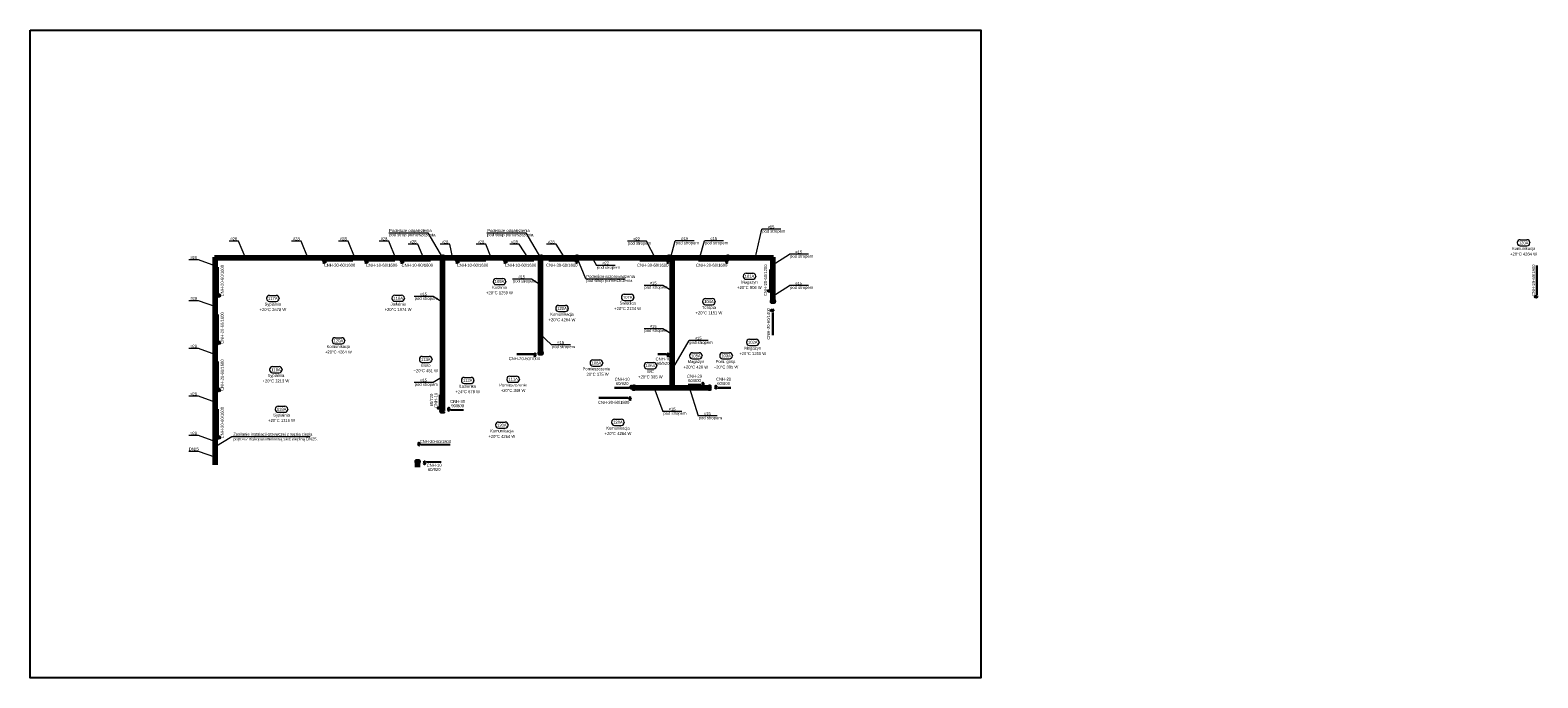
# Model space of a CAD drawing. Header units: millimetres. Extents: x -13172 to 86547, y 20 to 116183.
# Tile 21 of 52: x 35435 to 44545, y 48815 to 52730. Entities that reach past the tile are written whole.
import ezdxf
from ezdxf.enums import TextEntityAlignment as Align

# ---------------------------------------------------------------- set-up
doc = ezdxf.new("R2010")
doc.units = ezdxf.units.MM
doc.header["$LTSCALE"] = 0.7
doc.linetypes.add('CIEPLA', pattern=[5.7625, 3.175, -2.5875])
doc.layers.add('0000_NIEDRUK', color=3, linetype='Continuous', lineweight=25, plot=False)
for name, color, linetype, lineweight in [('____________co_armatura', 7, 'Continuous', 30), ('____________co_grzejniki', 1, 'Continuous', 50), ('____________co_odnośniki', 7, 'Continuous', 15), ('____________co_rury_powrót', 5, 'CIEPLA', 60), ('____________co_rury_zasilanie', 1, 'Continuous', 60), ('ETYKIETY_GRZEJNIKOW', 7, 'Continuous', 18), ('ETYKIETY_POMIESZCZEN', 7, 'Continuous', 18), ('ETYKIETY_PRZEWODOW', 7, 'Continuous', 18)]:
    doc.layers.add(name, color=color, linetype=linetype, lineweight=lineweight)
doc.styles.add('arial', font='arial.ttf', dxfattribs={"width": 0.9})

# ---------------------------------------------------------------- blocks, each defined once
blk = doc.blocks.new('glowica')
at = {"layer": '____________co_armatura'}
for p, q in [((-3, 13), (-6, 10)), ((-6, 10), (-4, 0)), ((-6, 10), (6, 10)), ((-3, 13), (3, 13)), ((6, 10), (3, 13)), ((6, 10), (4, 0))]:
    blk.add_line(p, q, dxfattribs=at)

msp = doc.modelspace()

# ---------------------------------------------------------------- hatches: boundary and pattern name
at = {"layer": '____________co_armatura'}
h = msp.add_hatch(color=256, dxfattribs=at)
edge = h.paths.add_edge_path()
edge.add_arc((37209.664, 51336.033), 4.437, 0, 360)
h = msp.add_hatch(color=256, dxfattribs=at)
edge = h.paths.add_edge_path()
edge.add_arc((37464.181, 51336.033), 4.437, 0, 360)
h = msp.add_hatch(color=256, dxfattribs=at)
edge = h.paths.add_edge_path()
edge.add_arc((37679.6, 51336.033), 4.437, 0, 360)
h = msp.add_hatch(color=256, dxfattribs=at)
edge = h.paths.add_edge_path()
edge.add_arc((38013.664, 51336.033), 4.437, 0, 360)
h = msp.add_hatch(color=256, dxfattribs=at)
edge = h.paths.add_edge_path()
edge.add_arc((38303.664, 51336.033), 4.437, 0, 360)
h = msp.add_hatch(color=256, dxfattribs=at)
edge = h.paths.add_edge_path()
edge.add_arc((38736.868, 51336.033), 4.437, 0, 360)
h = msp.add_hatch(color=256, dxfattribs=at)
edge = h.paths.add_edge_path()
edge.add_arc((39287.945, 51336.033), 4.437, 0, 360)
h = msp.add_hatch(color=256, dxfattribs=at)
edge = h.paths.add_edge_path()
edge.add_arc((39643.945, 51336.033), 4.437, 0, 360)
h = msp.add_hatch(color=256, dxfattribs=at)
edge = h.paths.add_edge_path()
edge.add_arc((36570.164, 51123.533), 4.437, 90, 450)
h = msp.add_hatch(color=256, dxfattribs=at)
edge = h.paths.add_edge_path()
edge.add_arc((39905.653, 51153.251), 4.437, 270, 630)
h = msp.add_hatch(color=256, dxfattribs=at)
edge = h.paths.add_edge_path()
edge.add_arc((44538.3, 51118.116), 4.437, 270, 630)
h = msp.add_hatch(color=256, dxfattribs=at)
edge = h.paths.add_edge_path()
edge.add_arc((39922.488, 51035.814), 4.437, -270, 90, ccw=False)
h = msp.add_hatch(color=256, dxfattribs=at)
edge = h.paths.add_edge_path()
edge.add_arc((36570.164, 50837.533), 4.437, 90, 450)
h = msp.add_hatch(color=256, dxfattribs=at)
edge = h.paths.add_edge_path()
edge.add_arc((38485.096, 50771.154), 4.437, 0, 360)
h = msp.add_hatch(color=256, dxfattribs=at)
edge = h.paths.add_edge_path()
edge.add_arc((39289.028, 50770.888), 4.437, -180, 180, ccw=False)
h = msp.add_hatch(color=256, dxfattribs=at)
edge = h.paths.add_edge_path()
edge.add_arc((39065.753, 50567.357), 4.437, 0, 360, ccw=False)
h = msp.add_hatch(color=256, dxfattribs=at)
edge = h.paths.add_edge_path()
edge.add_arc((39499.935, 50585.543), 4.437, 0, 360, ccw=False)
h = msp.add_hatch(color=256, dxfattribs=at)
edge = h.paths.add_edge_path()
edge.add_arc((39578.652, 50567.357), 4.437, 0, 360, ccw=False)
h = msp.add_hatch(color=256, dxfattribs=at)
edge = h.paths.add_edge_path()
edge.add_arc((36570.164, 50552.505), 4.437, 90, 450)
h = msp.add_hatch(color=256, dxfattribs=at)
edge = h.paths.add_edge_path()
edge.add_arc((39059.833, 50507.154), 4.437, 0, 360)
h = msp.add_hatch(color=256, dxfattribs=at)
edge = h.paths.add_edge_path()
edge.add_arc((37910.147, 50445.26), 4.437, -270, 90, ccw=False)
h = msp.add_hatch(color=256, dxfattribs=at)
edge = h.paths.add_edge_path()
edge.add_arc((37964.122, 50433.384), 4.437, 0, 360, ccw=False)
h = msp.add_hatch(color=256, dxfattribs=at)
edge = h.paths.add_edge_path()
edge.add_arc((36570.164, 50265.533), 4.437, 90, 450)
h = msp.add_hatch(color=256, dxfattribs=at)
edge = h.paths.add_edge_path()
edge.add_arc((37783.763, 50223.691), 4.437, 180, 540)
h = msp.add_hatch(color=256, dxfattribs=at)
edge = h.paths.add_edge_path()
edge.add_arc((37818.265, 50118.97), 4.437, 0, 360)
at = {"layer": '____________co_rury_powrót', "linetype": 'Continuous'}
for points in [[(37918.164, 51350.033, 1), (37926.164, 51350.033, 1)], [(38511.164, 51350.033, 1), (38519.164, 51350.033, 1)], [(38735.306, 51350.033, 1), (38743.306, 51350.033, 1)], [(39290.577, 51350.033, 1), (39298.577, 51350.033, 1)], [(39646.577, 51350.033, 1), (39654.577, 51350.033, 1)], [(39915.164, 51089.882, 1), (39923.164, 51089.882, 1)], [(38511.164, 50778.03, 1), (38519.164, 50778.03, 1)], [(39306.164, 50769.089, 1), (39314.164, 50769.089, 1)], [(39079.173, 50564.033, 1), (39087.173, 50564.033, 1)], [(39535.734, 50564.033, 1), (39543.734, 50564.033, 1)], [(37918.164, 50427.03, 1), (37926.164, 50427.03, 1)], [(37780.164, 50126.033, 1), (37780.164, 50118.033, 1)]]:
    msp.add_hatch(color=256, dxfattribs=at).paths.add_polyline_path(points)
at = {"layer": '____________co_rury_zasilanie', "linetype": 'Continuous'}
for points in [[(37926.164, 51358.033, 1), (37934.164, 51358.033, 1)], [(38519.164, 51358.033, 1), (38527.164, 51358.033, 1)], [(38735.306, 51358.033, 1), (38743.306, 51358.033, 1)], [(39290.577, 51358.033, 1), (39298.577, 51358.033, 1)], [(39646.577, 51358.033, 1), (39654.577, 51358.033, 1)], [(39923.164, 51089.884, 1), (39931.164, 51089.884, 1)], [(38519.164, 50778.033, 1), (38527.164, 50778.033, 1)], [(39314.164, 50777.089, 1), (39322.164, 50777.089, 1)], [(39079.173, 50572.033, 1), (39087.173, 50572.033, 1)], [(39535.734, 50572.033, 1), (39543.734, 50572.033, 1)], [(37926.164, 50427.033, 1), (37934.164, 50427.033, 1)], [(37772.164, 50126.033, 1), (37772.164, 50118.033, 1)]]:
    msp.add_hatch(color=256, dxfattribs=at).paths.add_polyline_path(points)

# ---------------------------------------------------------------- linework, layer by layer
at = {"layer": '0000_NIEDRUK'}
msp.add_lwpolyline([(35434.849, 52729.532), (41178.648, 52729.532), (41178.648, 48814.894), (35434.849, 48814.894)], close=True, dxfattribs=at)
at = {"layer": '____________co_armatura'}
for centre in [(37209.664, 51336.033), (37464.181, 51336.033), (37679.6, 51336.033), (38013.664, 51336.033), (38303.664, 51336.033), (38736.868, 51336.033), (39287.945, 51336.033), (39643.945, 51336.033), (36570.164, 51123.533), (39905.653, 51153.251), (44538.3, 51118.116), (39922.488, 51035.814), (36570.164, 50837.533), (38485.096, 50771.154), (39289.028, 50770.888), (39065.753, 50567.357), (39499.935, 50585.543), (39578.652, 50567.357), (36570.164, 50552.505), (39059.833, 50507.154), (37910.147, 50445.26), (37964.122, 50433.384), (36570.164, 50265.533), (37783.763, 50223.691), (37818.265, 50118.97)]:
    msp.add_circle(centre, 4.437, dxfattribs=at)
at = {"layer": '____________co_grzejniki', "const_width": 13}
for points in [[(36570.164, 51138.533), (36570.164, 51298.533)], [(37224.664, 51336.033), (37384.664, 51336.033)], [(37479.181, 51336.033), (37639.181, 51336.033)], [(37694.6, 51336.033), (37854.6, 51336.033)], [(38028.664, 51336.033), (38188.664, 51336.033)], [(38318.664, 51336.033), (38478.664, 51336.033)], [(38567.664, 51336.033), (38727.664, 51336.033)], [(39117.164, 51336.033), (39277.164, 51336.033)], [(39473.164, 51336.033), (39633.164, 51336.033)], [(39905.653, 51284.033), (39905.653, 51164.033)], [(44538.3, 51127.871), (44538.3, 51307.871)], [(36570.164, 50852.533), (36570.164, 51012.533)], [(39922.488, 51025.033), (39922.488, 50885.033)], [(38374.314, 50771.154), (38474.314, 50771.154)], [(39278.247, 50770.888), (39226.247, 50770.888)], [(36570.164, 50567.505), (36570.164, 50727.505)], [(38964.315, 50567.357), (39056.315, 50567.357)], [(39409.154, 50585.543), (39489.154, 50585.543)], [(39589.433, 50567.357), (39669.433, 50567.357)], [(37910.147, 50526.698), (37910.147, 50454.698)], [(38869.052, 50507.154), (39049.052, 50507.154)], [(36570.164, 50280.533), (36570.164, 50440.533)], [(37974.214, 50433.384), (38054.214, 50433.384)], [(37793.518, 50223.691), (37973.518, 50223.691)], [(37828.02, 50118.97), (37920.02, 50118.97)]]:
    msp.add_lwpolyline(points, dxfattribs=at)
at = {"layer": '____________co_odnośniki'}
for p, q in [((37601.136, 51504.608), (37837.682, 51504.608)), ((37837.682, 51504.608), (37926.148, 51354.171)), ((38193.674, 51504.608), (38430.22, 51504.608)), ((38430.22, 51504.608), (38518.687, 51354.171)), ((39815.403, 51350.033), (39855.621, 51526.437)), ((39970.05, 51526.437), (39855.621, 51526.437)), ((36694.704, 51454.617), (36636.671, 51454.617)), ((36737.521, 51350.033), (36694.704, 51454.617)), ((37072.235, 51454.617), (37014.202, 51454.617)), ((37115.052, 51350.033), (37072.235, 51454.617)), ((37356.757, 51454.617), (37298.724, 51454.617)), ((37399.574, 51350.033), (37356.757, 51454.617)), ((37601.872, 51454.617), (37543.839, 51454.617)), ((37644.689, 51350.033), (37601.872, 51454.617)), ((37777.627, 51435.951), (37719.595, 51435.951)), ((37812.802, 51350.033), (37777.627, 51435.951)), ((37970.218, 51435.951), (37912.185, 51435.951)), ((37987.851, 51350.033), (37970.218, 51435.951)), ((38187.724, 51435.951), (38129.691, 51435.951)), ((38222.898, 51350.033), (38187.724, 51435.951)), ((38390.415, 51435.951), (38332.382, 51435.951)), ((38446.465, 51350.033), (38390.415, 51435.951)), ((38612.365, 51435.951), (38554.333, 51435.951)), ((38668.415, 51350.033), (38612.365, 51435.951)), ((39158.201, 51453.459), (39043.771, 51453.459)), ((39214.251, 51350.033), (39158.201, 51453.459)), ((39303.299, 51350.033), (39332.711, 51455.479)), ((39447.14, 51455.479), (39332.711, 51455.479)), ((39480.104, 51350.033), (39509.516, 51455.479)), ((39623.945, 51455.479), (39509.516, 51455.479)), ((36451.579, 51340.652), (36393.547, 51340.652)), ((36556.164, 51302.984), (36451.579, 51340.652)), ((38792.731, 51227.038), (38739.306, 51354.033)), ((38828.273, 51358.033), (38856.256, 51307.449)), ((38970.686, 51307.449), (38856.256, 51307.449)), ((39919.164, 51309.48), (40023.72, 51374.715)), ((40138.149, 51374.715), (40023.72, 51374.715)), ((38463.338, 51224.727), (38348.909, 51224.727)), ((38523.164, 51187.059), (38463.338, 51224.727)), ((38792.731, 51227.038), (39029.277, 51227.038)), ((37870.338, 51119.678), (37755.909, 51119.678)), ((37930.164, 51082.01), (37870.338, 51119.678)), ((39258.338, 51186.849), (39143.909, 51186.849)), ((39318.164, 51149.181), (39258.338, 51186.849)), ((39919.164, 51120.088), (40023.72, 51185.323)), ((40138.149, 51185.323), (40023.72, 51185.323)), ((36451.579, 51094.19), (36393.547, 51094.19)), ((36556.164, 51056.522), (36451.579, 51094.19)), ((39258.338, 50925.034), (39143.909, 50925.034)), ((39318.164, 50887.366), (39258.338, 50925.034)), ((38515.164, 50893.908), (38585.313, 50827.916)), ((39310.164, 50671.305), (39416.211, 50853.662)), ((39530.64, 50853.662), (39416.211, 50853.662)), ((36451.579, 50805.304), (36393.547, 50805.304)), ((36556.164, 50767.636), (36451.579, 50805.304)), ((38699.742, 50827.916), (38585.313, 50827.916)), ((37870.338, 50599.819), (37755.909, 50599.819)), ((37930.164, 50637.083), (37870.338, 50599.819)), ((39203.521, 50572.033), (39258.213, 50425.223)), ((39416.851, 50572.033), (39471.544, 50398.287)), ((36451.579, 50517.092), (36393.547, 50517.092)), ((36556.164, 50479.424), (36451.579, 50517.092)), ((39372.643, 50425.223), (39258.213, 50425.223)), ((39585.973, 50398.287), (39471.544, 50398.287)), ((36451.579, 50279.385), (36393.547, 50279.385)), ((36556.164, 50241.717), (36451.579, 50279.385)), ((36451.579, 50183.9), (36393.547, 50183.9)), ((36556.164, 50146.232), (36451.579, 50183.9))]:
    msp.add_line(p, q, dxfattribs=at)
at = {"layer": '____________co_rury_powrót'}
for p, q in [((36556.164, 50213.033), (36556.164, 51350.033)), ((36556.164, 51350.033), (39919.164, 51350.033)), ((37217.164, 51336.033), (37217.164, 51350.033)), ((37471.681, 51336.033), (37471.681, 51350.033)), ((37687.1, 51336.033), (37687.1, 51350.033)), ((37922.164, 51350.033), (37922.164, 50430.693)), ((38021.164, 51336.033), (38021.164, 51350.033)), ((38311.164, 51336.033), (38311.164, 51350.033)), ((38515.164, 51350.033), (38515.164, 50778.03)), ((39310.164, 51350.033), (39310.164, 50564.033)), ((39919.164, 51350.033), (39919.164, 51089.882)), ((36570.164, 51131.033), (36556.164, 51131.033)), ((36570.164, 50845.033), (36556.164, 50845.033)), ((39083.173, 50564.033), (39539.734, 50564.033)), ((36570.164, 50560.005), (36556.164, 50560.005)), ((36570.164, 50273.033), (36556.164, 50273.033)), ((36556.164, 50213.033), (36556.164, 50101.841)), ((37780.164, 50087.392), (37780.164, 50122.324))]:
    msp.add_line(p, q, dxfattribs=at)
at = {"layer": '____________co_rury_powrót', "linetype": 'Continuous'}
for centre in [(37922.164, 51350.033), (38515.164, 51350.033), (38739.306, 51350.033), (39294.577, 51350.033), (39650.577, 51350.033), (39919.164, 51089.882), (38515.164, 50778.03), (39310.164, 50769.089), (39083.173, 50564.033), (39539.734, 50564.033), (37922.164, 50427.03), (37780.164, 50122.033)]:
    msp.add_circle(centre, 4, dxfattribs=at)
at = {"layer": '____________co_rury_zasilanie'}
for p, q in [((36548.164, 50213.033), (36548.164, 51358.033)), ((36548.164, 51358.033), (39927.164, 51358.033)), ((37209.664, 51336.033), (37209.664, 51358.033)), ((37224.664, 51336.033), (37209.664, 51336.033)), ((37464.181, 51336.033), (37464.181, 51358.033)), ((37479.181, 51336.033), (37464.181, 51336.033)), ((37679.6, 51336.033), (37679.6, 51358.033)), ((37694.6, 51336.033), (37679.6, 51336.033)), ((37930.164, 51358.033), (37930.164, 50430.693)), ((38013.664, 51336.033), (38013.664, 51358.033)), ((38028.664, 51336.033), (38013.664, 51336.033)), ((38303.664, 51336.033), (38303.664, 51358.033)), ((38318.664, 51336.033), (38303.664, 51336.033)), ((38523.164, 51358.033), (38523.164, 50778.033)), ((39318.164, 51358.033), (39318.164, 50572.033)), ((39927.164, 51358.033), (39927.164, 51089.884)), ((36570.164, 51123.533), (36548.164, 51123.533)), ((36570.164, 51138.533), (36570.164, 51123.533)), ((36570.164, 50837.533), (36548.164, 50837.533)), ((36570.164, 50852.533), (36570.164, 50837.533)), ((36570.164, 50567.505), (36570.164, 50552.505)), ((39083.173, 50572.033), (39539.734, 50572.033)), ((36570.164, 50552.505), (36548.164, 50552.505)), ((36570.164, 50265.533), (36548.164, 50265.533)), ((36548.164, 50213.033), (36548.164, 50101.841)), ((36570.164, 50280.533), (36570.164, 50265.533)), ((37772.164, 50087.392), (37772.164, 50122.033))]:
    msp.add_line(p, q, dxfattribs=at)
at = {"layer": '____________co_rury_zasilanie', "linetype": 'Continuous'}
for centre in [(37930.164, 51358.033), (38523.164, 51358.033), (38739.306, 51358.033), (39294.577, 51358.033), (39650.577, 51358.033), (39927.164, 51089.884), (38523.164, 50778.033), (39318.164, 50777.089), (39083.173, 50572.033), (39539.734, 50572.033), (37930.164, 50427.033), (37772.164, 50122.033)]:
    msp.add_circle(centre, 4, dxfattribs=at)
at = {"layer": 'ETYKIETY_POMIESZCZEN'}
for p, q in [((44420.629, 51445.332), (44420.629, 51443.332)), ((44438.129, 51462.832), (44479.129, 51462.832)), ((44438.129, 51425.832), (44479.129, 51425.832)), ((44496.629, 51445.332), (44496.629, 51443.332)), ((38232.792, 51211.241), (38232.792, 51209.241)), ((38250.292, 51228.741), (38291.292, 51228.741)), ((38308.792, 51211.241), (38308.792, 51209.241)), ((39743.043, 51243.273), (39743.043, 51241.273)), ((39760.543, 51260.773), (39801.543, 51260.773)), ((39760.543, 51223.773), (39801.543, 51223.773)), ((39819.043, 51243.273), (39819.043, 51241.273)), ((36863.199, 51109.24), (36863.199, 51107.24)), ((36880.699, 51126.74), (36921.699, 51126.74)), ((36939.199, 51109.24), (36939.199, 51107.24)), ((37620.432, 51110.209), (37620.432, 51108.209)), ((37637.932, 51127.709), (37678.932, 51127.709)), ((37696.432, 51110.209), (37696.432, 51108.209)), ((38250.292, 51191.741), (38291.292, 51191.741)), ((39007.148, 51115.663), (39007.148, 51113.663)), ((39024.648, 51133.163), (39065.648, 51133.163)), ((39083.148, 51115.663), (39083.148, 51113.663)), ((39515.608, 51107.314), (39556.608, 51107.314)), ((36880.699, 51089.74), (36921.699, 51089.74)), ((37637.932, 51090.709), (37678.932, 51090.709)), ((38610.52, 51048.357), (38610.52, 51046.357)), ((38628.02, 51065.857), (38669.02, 51065.857)), ((38628.02, 51028.857), (38669.02, 51028.857)), ((38686.52, 51048.357), (38686.52, 51046.357)), ((39024.648, 51096.163), (39065.648, 51096.163)), ((39498.108, 51089.814), (39498.108, 51087.814)), ((39515.608, 51070.314), (39556.608, 51070.314)), ((39574.108, 51089.814), (39574.108, 51087.814)), ((37259.425, 50853.342), (37259.425, 50851.342)), ((37276.925, 50870.842), (37317.925, 50870.842)), ((37276.925, 50833.842), (37317.925, 50833.842)), ((37335.425, 50853.342), (37335.425, 50851.342)), ((39762.897, 50843.924), (39762.897, 50841.924)), ((39780.397, 50861.424), (39821.397, 50861.424)), ((39838.897, 50843.924), (39838.897, 50841.924)), ((37804.456, 50757.78), (37845.456, 50757.78)), ((39419.326, 50762.16), (39419.326, 50760.16)), ((39436.826, 50779.66), (39477.826, 50779.66)), ((39436.826, 50742.66), (39477.826, 50742.66)), ((39495.326, 50762.16), (39495.326, 50760.16)), ((39601.723, 50762.664), (39601.723, 50760.664)), ((39619.223, 50780.164), (39660.223, 50780.164)), ((39619.223, 50743.164), (39660.223, 50743.164)), ((39677.723, 50762.664), (39677.723, 50760.664)), ((39780.397, 50824.424), (39821.397, 50824.424)), ((36881.663, 50678.398), (36881.663, 50676.398)), ((36899.163, 50695.898), (36940.163, 50695.898)), ((36899.163, 50658.898), (36940.163, 50658.898)), ((36957.663, 50678.398), (36957.663, 50676.398)), ((37786.956, 50740.28), (37786.956, 50738.28)), ((37804.456, 50720.78), (37845.456, 50720.78)), ((37862.956, 50740.28), (37862.956, 50738.28)), ((38818.155, 50718.609), (38818.155, 50716.609)), ((38835.655, 50736.109), (38876.655, 50736.109)), ((38835.655, 50699.109), (38876.655, 50699.109)), ((38894.155, 50718.609), (38894.155, 50716.609)), ((39144.62, 50702.76), (39144.62, 50700.76)), ((39162.12, 50720.26), (39203.12, 50720.26)), ((39162.12, 50683.26), (39203.12, 50683.26)), ((39220.62, 50702.76), (39220.62, 50700.76)), ((38040.508, 50613.442), (38040.508, 50611.442)), ((38058.008, 50630.942), (38099.008, 50630.942)), ((38058.008, 50593.942), (38099.008, 50593.942)), ((38116.508, 50613.442), (38116.508, 50611.442)), ((38314.947, 50620.916), (38314.947, 50618.916)), ((38332.447, 50638.416), (38373.447, 50638.416)), ((38332.447, 50601.416), (38373.447, 50601.416)), ((38390.947, 50620.916), (38390.947, 50618.916)), ((36915.897, 50439.295), (36915.897, 50437.295)), ((36933.397, 50456.795), (36974.397, 50456.795)), ((36933.397, 50419.795), (36974.397, 50419.795)), ((36991.897, 50439.295), (36991.897, 50437.295)), ((38246.78, 50343.288), (38246.78, 50341.288)), ((38264.28, 50360.788), (38305.28, 50360.788)), ((38264.28, 50323.788), (38305.28, 50323.788)), ((38322.78, 50343.288), (38322.78, 50341.288)), ((38948.402, 50360.526), (38948.402, 50358.526)), ((38965.902, 50378.026), (39006.902, 50378.026)), ((38965.902, 50341.026), (39006.902, 50341.026)), ((39024.402, 50360.526), (39024.402, 50358.526))]:
    msp.add_line(p, q, dxfattribs=at)
for centre, start, end in [((44438.129, 51445.332), 90, 180), ((44438.129, 51443.332), 180, 270), ((44479.129, 51445.332), 0, 90), ((44479.129, 51443.332), 270, 0), ((38250.292, 51211.241), 90, 180), ((38250.292, 51209.241), 180, 270), ((38291.292, 51211.241), 0, 90), ((38291.292, 51209.241), 270, 0), ((39760.543, 51243.273), 90, 180), ((39760.543, 51241.273), 180, 270), ((39801.543, 51243.273), 0, 90), ((39801.543, 51241.273), 270, 0), ((36880.699, 51109.24), 90, 180), ((36880.699, 51107.24), 180, 270), ((36921.699, 51109.24), 0, 90), ((36921.699, 51107.24), 270, 0), ((37637.932, 51110.209), 90, 180), ((37637.932, 51108.209), 180, 270), ((37678.932, 51110.209), 0, 90), ((37678.932, 51108.209), 270, 0), ((39024.648, 51115.663), 90, 180), ((39024.648, 51113.663), 180, 270), ((39065.648, 51115.663), 0, 90), ((39065.648, 51113.663), 270, 0), ((39515.608, 51089.814), 90, 180), ((39556.608, 51089.814), 0, 90), ((38628.02, 51048.357), 90, 180), ((38628.02, 51046.357), 180, 270), ((38669.02, 51048.357), 0, 90), ((38669.02, 51046.357), 270, 0), ((39515.608, 51087.814), 180, 270), ((39556.608, 51087.814), 270, 0), ((37276.925, 50853.342), 90, 180), ((37276.925, 50851.342), 180, 270), ((37317.925, 50853.342), 0, 90), ((37317.925, 50851.342), 270, 0), ((39780.397, 50843.924), 90, 180), ((39780.397, 50841.924), 180, 270), ((39821.397, 50843.924), 0, 90), ((39821.397, 50841.924), 270, 0), ((37804.456, 50740.28), 90, 180), ((37845.456, 50740.28), 0, 90), ((39436.826, 50762.16), 90, 180), ((39436.826, 50760.16), 180, 270), ((39477.826, 50762.16), 0, 90), ((39477.826, 50760.16), 270, 0), ((39619.223, 50762.664), 90, 180), ((39619.223, 50760.664), 180, 270), ((39660.223, 50762.664), 0, 90), ((39660.223, 50760.664), 270, 0), ((36899.163, 50678.398), 90, 180), ((36899.163, 50676.398), 180, 270), ((36940.163, 50678.398), 0, 90), ((36940.163, 50676.398), 270, 0), ((37804.456, 50738.28), 180, 270), ((37845.456, 50738.28), 270, 0), ((38835.655, 50718.609), 90, 180), ((38835.655, 50716.609), 180, 270), ((38876.655, 50718.609), 0, 90), ((38876.655, 50716.609), 270, 0), ((39162.12, 50702.76), 90, 180), ((39162.12, 50700.76), 180, 270), ((39203.12, 50702.76), 0, 90), ((39203.12, 50700.76), 270, 0), ((38058.008, 50613.442), 90, 180), ((38058.008, 50611.442), 180, 270), ((38099.008, 50613.442), 0, 90), ((38099.008, 50611.442), 270, 0), ((38332.447, 50620.916), 90, 180), ((38332.447, 50618.916), 180, 270), ((38373.447, 50620.916), 0, 90), ((38373.447, 50618.916), 270, 0), ((36933.397, 50439.295), 90, 180), ((36933.397, 50437.295), 180, 270), ((36974.397, 50439.295), 0, 90), ((36974.397, 50437.295), 270, 0), ((38264.28, 50343.288), 90, 180), ((38264.28, 50341.288), 180, 270), ((38305.28, 50343.288), 0, 90), ((38305.28, 50341.288), 270, 0), ((38965.902, 50360.526), 90, 180), ((38965.902, 50358.526), 180, 270), ((39006.902, 50360.526), 0, 90), ((39006.902, 50358.526), 270, 0)]:
    msp.add_arc(centre, 17.5, start, end, dxfattribs=at)
at = {"layer": 'ETYKIETY_PRZEWODOW'}
for p, q in [((36550.626, 50212.052), (36654.052, 50272.792)), ((36654.052, 50272.792), (37127.326, 50272.792))]:
    msp.add_line(p, q, dxfattribs=at)

# ---------------------------------------------------------------- block references
at = {"layer": '____________co_armatura', "yscale": 0.7000000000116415, "zscale": 0.7000000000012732}
for p, xscale, rotation in [((37209.663, 51332.501), 0.6999999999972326, 179.9861421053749), ((37464.18, 51332.501), 0.6999999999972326, 179.9861421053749), ((37679.599, 51332.501), 0.6999999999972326, 179.9861421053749), ((38013.663, 51332.501), 0.6999999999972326, 179.9861421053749), ((38303.663, 51332.501), 0.6999999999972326, 179.9861421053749), ((38736.867, 51332.501), 0.6999999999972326, 179.9861421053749), ((39287.944, 51332.501), 0.6999999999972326, 179.9861421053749), ((39643.944, 51332.501), 0.6999999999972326, 179.9861421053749), ((36573.696, 51123.532), 0.6999999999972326, 269.9861421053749), ((39902.121, 51153.252), 0.6999999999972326, 89.98614210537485), ((44534.768, 51118.117), 0.6999999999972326, 89.98614210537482), ((39918.956, 51035.813), -0.6999999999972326, 90.01385789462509), ((36573.696, 50837.532), 0.6999999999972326, 269.9861421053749), ((38485.095, 50767.621), 0.6999999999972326, 179.9861421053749), ((39289.029, 50767.356), -0.6999999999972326, 180.013857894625), ((39065.753, 50570.889), -0.6999999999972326, 0.01385789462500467), ((39499.934, 50589.075), -0.6999999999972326, 0.01385789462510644), ((39578.651, 50570.889), -0.6999999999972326, 0.01385789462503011), ((36573.696, 50552.504), 0.6999999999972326, 269.9861421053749), ((39059.832, 50503.621), 0.6999999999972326, 179.9861421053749), ((37906.615, 50445.259), -0.6999999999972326, 90.01385789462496), ((37964.121, 50436.916), -0.6999999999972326, 0.01385789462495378), ((36573.696, 50265.532), 0.6999999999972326, 269.9861421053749), ((37783.764, 50227.223), 0.6999999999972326, 359.9861421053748), ((37818.264, 50115.438), 0.6999999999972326, 179.9861421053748)]:
    msp.add_blockref('glowica', p, dxfattribs=dict(at, xscale=xscale, rotation=rotation))

# ---------------------------------------------------------------- texts
at = {"layer": 'ETYKIETY_GRZEJNIKOW', "style": 'arial', "width": 0.8}
for s, p in [('CNH-20-60/1600', (36595.474, 51215.507)), ('CNH-20-60/1200', (39878.5, 51218.251)), ('CNH-20-60/1800', (44519.34, 51217.871)), ('CNH-30-60/1400', (39895.335, 50954.437)), ('CNH-20-60/1600', (36595.474, 50929.507)), ('CNH-20-60/1600', (36595.474, 50644.479)), ('60/720', (37859.398, 50494.174)), ('CNH-10', (37887.007, 50492.07)), ('CNH-20-60/1600', (36595.474, 50357.507))]:
    msp.add_text(s, height=18, rotation=90, dxfattribs=at).set_placement(p, align=Align.MIDDLE_CENTER)
for s, p in [('CNH-30-60/1600', (37304.183, 51308.88)), ('CNH-10-60/1600', (37558.7, 51308.88)), ('CNH-10-60/1600', (37774.119, 51308.88)), ('CNH-10-60/1600', (38108.183, 51308.88)), ('CNH-10-60/1600', (38398.183, 51308.88)), ('CNH-30-60/1600', (38647.183, 51308.88)), ('CNH-30-60/1600', (39196.683, 51308.88)), ('CNH-20-60/1600', (39552.683, 51308.88)), ('CNH-20-60/1000', (38421.442, 50744)), ('CNH-10', (39259.244, 50741.933)), ('60/520', (39259.244, 50715.67)), ('CNH-10', (39011.843, 50619.882)), ('60/920', (39011.843, 50593.62)), ('CNH-20', (39449.154, 50638.068)), ('60/800', (39449.154, 50611.806)), ('CNH-20', (39624.962, 50619.882)), ('60/800', (39624.962, 50593.62)), ('CNH-30', (38017.971, 50485.909)), ('90/800', (38017.971, 50459.646)), ('CNH-20-60/1800', (38960.49, 50480)), ('CNH-20-60/1800', (37883.518, 50242.651)), ('CNH-10', (37876.054, 50100.003)), ('60/920', (37876.054, 50074.181))]:
    msp.add_text(s, height=18, dxfattribs=at).set_placement(p, align=Align.MIDDLE_CENTER)
at = {"layer": 'ETYKIETY_POMIESZCZEN', "style": 'arial', "width": 0.9}
for s, p in [('+20°C 4264 W', (44458.629, 51376.332)), ('Komunikacja', (44458.629, 51409.332)), ('120A', (44458.629, 51444.332)), ('109A', (38270.792, 51210.241)), ('Magazyn', (39781.043, 51207.273)), ('101A', (39781.043, 51242.273)), ('117A', (36901.199, 51108.24)), ('116A', (37658.432, 51109.209)), ('+20°C 1259 W', (38270.792, 51142.241)), ('Kuchnia', (38270.792, 51175.241)), ('107A', (39045.148, 51114.663)), ('+20°C 906 W', (39781.043, 51174.273)), ('+20°C 2678 W', (36901.199, 51040.24)), ('Sypialnia', (36901.199, 51073.24)), ('+20°C 1974 W', (37658.432, 51041.209)), ('Jadalnia', (37658.432, 51074.209)), ('Komunikacja', (38648.52, 51012.357)), ('120A', (38648.52, 51047.357)), ('+20°C 2134 W', (39045.148, 51046.663)), ('Świetlica', (39045.148, 51079.663)), ('+20°C 1151 W', (39536.108, 51020.814)), ('Terapia', (39536.108, 51053.814)), ('104A', (39536.108, 51088.814)), ('+20°C 4264 W', (38648.52, 50979.357)), ('120A', (37297.425, 50852.342)), ('102A', (39800.897, 50842.924)), ('+20°C 4264 W', (37297.425, 50784.342)), ('Komunikacja', (37297.425, 50817.342)), ('113A', (37824.956, 50739.28)), ('105A', (39457.326, 50761.16)), ('103A', (39639.723, 50761.664)), ('+20°C 1250 W', (39800.897, 50774.924)), ('Magazyn', (39800.897, 50807.924)), ('Sypialnia', (36919.663, 50642.398)), ('118A', (36919.663, 50677.398)), ('+20°C 451 W', (37824.956, 50671.28)), ('Biuro', (37824.956, 50704.28)), ('Pomieszczenie', (38856.155, 50682.609)), ('+20°C 375 W', (38856.155, 50649.609)), ('108A', (38856.155, 50717.609)), ('106A', (39182.62, 50701.76)), ('WC', (39182.62, 50666.76)), ('+20°C 426 W', (39457.326, 50693.16)), ('Magazyn', (39457.326, 50726.16)), ('+20°C 305 W', (39639.723, 50693.664)), ('Pom. gosp.', (39639.723, 50726.664)), ('+20°C 1213 W', (36919.663, 50609.398)), ('Łazienka', (38078.508, 50577.442)), ('112A', (38078.508, 50612.442)), ('Pomieszczenie', (38352.947, 50584.916)), ('+20°C 348 W', (38352.947, 50551.916)), ('111A', (38352.947, 50619.916)), ('+20°C 385 W', (39182.62, 50633.76)), ('+24°C 678 W', (38078.508, 50544.442)), ('+20°C 1316 W', (36953.897, 50370.295)), ('Sypialnia', (36953.897, 50403.295)), ('119A', (36953.897, 50438.295)), ('Komunikacja', (38284.78, 50307.288)), ('120A', (38284.78, 50342.288)), ('+20°C 4264 W', (38986.402, 50291.526)), ('Komunikacja', (38986.402, 50324.526)), ('120A', (38986.402, 50359.526)), ('+20°C 4264 W', (38284.78, 50274.288))]:
    msp.add_text(s, height=18, dxfattribs=at).set_placement(p, align=Align.MIDDLE_CENTER)
at = {"layer": 'ETYKIETY_PRZEWODOW', "style": 'arial', "width": 0.8}
for s, height, p in [('%%C', 12, (36652.601, 51468.657)), ('28', 18, (36672.277, 51468.657)), ('%%C', 12, (37030.132, 51468.657)), ('28', 18, (37049.808, 51468.657)), ('%%C', 12, (37314.654, 51468.657)), ('28', 18, (37334.33, 51468.657)), ('%%C', 12, (37559.769, 51468.657)), ('28', 18, (37579.445, 51468.657)), ('%%C', 12, (39086.216, 51467.499)), ('22', 18, (39105.892, 51467.499)), ('%%C', 12, (39375.155, 51469.519)), ('18', 18, (39394.831, 51469.519)), ('%%C', 12, (39551.96, 51469.519)), ('15', 18, (39571.636, 51469.519)), ('%%C', 12, (39898.066, 51540.477)), ('15', 18, (39917.741, 51540.477)), ('%%C', 12, (37735.525, 51449.991)), ('28', 18, (37755.2, 51449.991)), ('%%C', 12, (37928.115, 51449.991)), ('28', 18, (37947.791, 51449.991)), ('%%C', 12, (38145.621, 51449.991)), ('28', 18, (38165.296, 51449.991)), ('%%C', 12, (38348.312, 51449.991)), ('28', 18, (38367.988, 51449.991)), ('%%C', 12, (38570.262, 51449.991)), ('28', 18, (38589.938, 51449.991)), ('%%C', 12, (40066.164, 51388.755)), ('15', 18, (40085.84, 51388.755)), ('%%C', 12, (36409.476, 51354.692)), ('28', 18, (36429.152, 51354.692)), ('%%C', 12, (38898.701, 51321.489)), ('22', 18, (38918.377, 51321.489)), ('%%C', 12, (38391.353, 51238.767)), ('15', 18, (38411.029, 51238.767)), ('%%C', 12, (39186.353, 51200.889)), ('15', 18, (39206.029, 51200.889)), ('%%C', 12, (40066.164, 51199.363)), ('15', 18, (40085.84, 51199.363)), ('%%C', 12, (36409.476, 51108.23)), ('28', 18, (36429.152, 51108.23)), ('%%C', 12, (37798.353, 51133.718)), ('15', 18, (37818.029, 51133.718)), ('%%C', 12, (39186.353, 50939.073)), ('15', 18, (39206.029, 50939.073)), ('%%C', 12, (38627.758, 50841.956)), ('15', 18, (38647.433, 50841.956)), ('%%C', 12, (39458.656, 50867.702)), ('15', 18, (39478.331, 50867.702)), ('%%C', 12, (36409.476, 50819.344)), ('28', 18, (36429.152, 50819.344)), ('%%C', 12, (37798.353, 50613.858)), ('15', 18, (37818.029, 50613.858)), ('%%C', 12, (36409.476, 50531.132)), ('28', 18, (36429.152, 50531.132)), ('%%C', 12, (39300.658, 50439.263)), ('15', 18, (39320.334, 50439.263)), ('%%C', 12, (39513.989, 50412.327)), ('15', 18, (39533.664, 50412.327)), ('%%C', 12, (36409.476, 50293.424)), ('28', 18, (36429.152, 50293.424)), ('DN', 18, (36411.61, 50197.939)), ('25', 18, (36439.551, 50197.939))]:
    msp.add_text(s, height=height, dxfattribs=at).set_placement(p, align=Align.MIDDLE_CENTER)
at = {"layer": 'ETYKIETY_PRZEWODOW', "style": 'arial'}
for s, width, p in [('pod strop pomieszczenia.', 0.8, (37603.907, 51484.215)), ('Podejście odgałęzienia', 0.8, (37603.907, 51509.215)), ('pod strop pomieszczenia.', 0.8, (38196.445, 51484.215)), ('Podejście odgałęzienia', 0.8, (38196.445, 51509.215)), ('pod stropem', 0.8, (39858.392, 51506.043)), ('pod stropem', 0.8, (39046.542, 51433.065)), ('pod stropem', 0.8, (39335.482, 51435.085)), ('pod stropem', 0.8, (39512.287, 51435.085)), ('pod stropem', 0.8, (38859.027, 51287.055)), ('pod stropem', 0.8, (40026.491, 51354.321)), ('pod stropem', 0.8, (38351.68, 51204.333)), ('pod strop pomieszczenia.', 0.8, (38795.502, 51206.644)), ('Podejście rozprowadzenia', 0.8, (38795.502, 51231.644)), ('pod stropem', 0.8, (37758.68, 51099.284)), ('pod stropem', 0.8, (39146.68, 51166.455)), ('pod stropem', 0.8, (40026.491, 51164.929)), ('pod stropem', 0.8, (39146.68, 50904.64)), ('pod stropem', 0.8, (39418.982, 50833.268)), ('pod stropem', 0.8, (38588.084, 50807.522)), ('pod stropem', 0.8, (37758.68, 50579.425)), ('pod stropem', 0.8, (39260.984, 50404.829)), ('pod stropem', 0.8, (39474.315, 50377.894)), ('Zasilanie instalacji grzewczej z węzła ciepła', 0.9, (36662.14, 50278.644)), ('poprzez niskoparametrową sieć cieplną DN25.', 0.9, (36662.14, 50249.644))]:
    msp.add_text(s, height=18, dxfattribs=dict(at, width=width)).set_placement(p)

doc.saveas('drawing.dxf')
